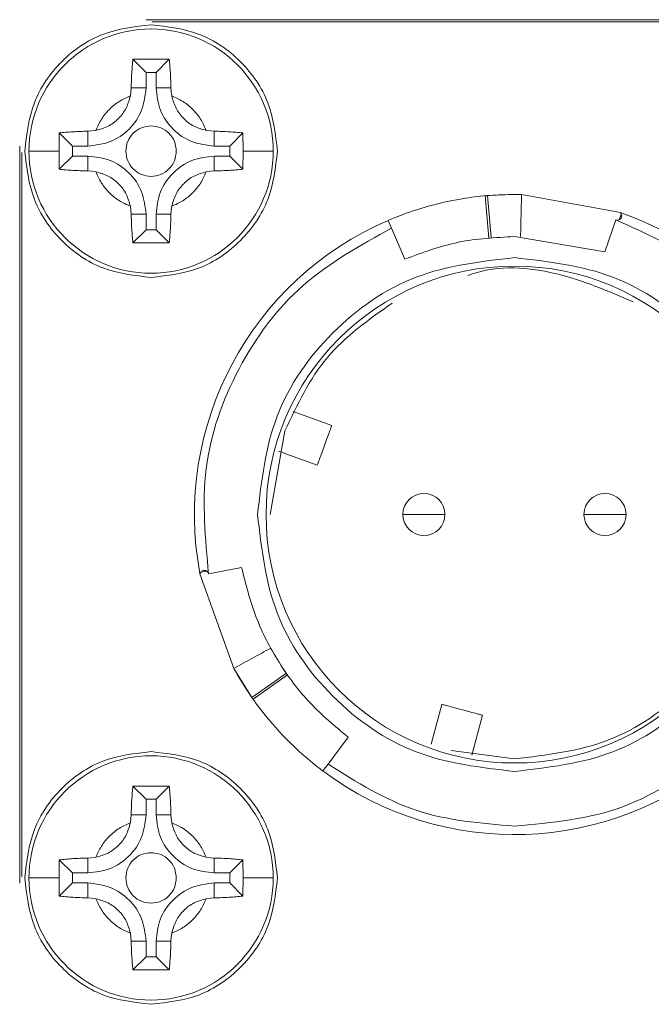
# Model space of a CAD drawing. Header units: millimetres. Extents: x 51337 to 61814, y -21781 to -12277.
# Tile 85 of 256: x 52829 to 52844, y -14607 to -14584. Entities that reach past the tile are written whole.
import ezdxf

# ---------------------------------------------------------------- set-up
doc = ezdxf.new("R2010")
doc.units = ezdxf.units.MM
doc.header["$LTSCALE"] = 0.3175
doc.layers.add('1轮廓实线层', color=7, linetype='Continuous', lineweight=18)
doc.layers.add('粗实线', color=7, linetype='Continuous', lineweight=18)

msp = doc.modelspace()

# ---------------------------------------------------------------- linework, layer by layer
at = {"layer": '1轮廓实线层', "ltscale": 30}
for centre, radius, start, end in [((52831.90392, -14586.82784), 2.9, 0, 180), ((52831.90392, -14586.82784), 2.9, 180, 0), ((52840.53392, -14595.45784), 7.6, 353.249563, 70.658062), ((52840.53392, -14595.45784), 7.6, 113.249563, 190.658062), ((52838.38392, -14595.45784), 0.5, 0, 180), ((52842.68392, -14595.45784), 0.5, 0, 180), ((52838.38392, -14595.45784), 0.5, 180, 0), ((52842.68392, -14595.45784), 0.5, 180, 0), ((52831.90392, -14604.08784), 2.9, 0, 180), ((52840.53392, -14595.45784), 7.6, 233.249563, 310.658062), ((52831.90392, -14604.08784), 2.9, 180, 0)]:
    msp.add_arc(centre, radius, start, end, dxfattribs=at)
at = {"layer": '粗实线', "ltscale": 30}
for p, q in [((52831.78392, -14583.70784), (52849.28392, -14583.70784)), ((52831.93392, -14583.75779), (52849.13392, -14583.75779)), ((52832.33443, -14584.64733), (52831.47341, -14584.64733)), ((52831.47341, -14584.64733), (52831.78494, -14584.95883)), ((52832.0229, -14584.95883), (52832.33443, -14584.64733)), ((52831.78494, -14584.95883), (52831.78494, -14585.32778)), ((52832.0229, -14584.95883), (52831.78494, -14584.95883)), ((52832.0229, -14585.32778), (52832.0229, -14584.95883)), ((52831.43155, -14585.32778), (52831.4265, -14585.41564)), ((52831.43155, -14585.32778), (52831.78494, -14585.32778)), ((52832.0229, -14585.32778), (52832.37629, -14585.32778)), ((52832.38133, -14585.41564), (52832.37629, -14585.32778)), ((52831.4265, -14585.41564), (52831.41217, -14585.51708)), ((52832.39566, -14585.51708), (52832.38133, -14585.41564)), ((52830.59316, -14586.33605), (52830.49216, -14586.35036)), ((52833.31567, -14586.35036), (52833.21467, -14586.33605)), ((52829.72341, -14586.39732), (52829.71912, -14586.82779)), ((52829.7234, -14586.39732), (52830.03494, -14586.70882)), ((52830.49216, -14586.35036), (52830.40386, -14586.35548)), ((52830.40386, -14586.35548), (52830.40392, -14586.70882)), ((52833.40398, -14586.35548), (52833.31567, -14586.35036)), ((52833.40392, -14586.70882), (52833.40398, -14586.35548)), ((52833.7729, -14586.70882), (52834.08443, -14586.39732)), ((52834.08871, -14586.82779), (52834.08443, -14586.39732)), ((52828.78392, -14604.20779), (52828.78392, -14586.70786)), ((52830.40392, -14586.70882), (52830.03494, -14586.70882)), ((52830.03494, -14586.94676), (52830.03494, -14586.70882)), ((52833.7729, -14586.70882), (52833.40392, -14586.70882)), ((52833.7729, -14586.70882), (52833.7729, -14586.94676)), ((52828.83392, -14604.05782), (52828.83392, -14586.85783)), ((52829.71912, -14586.82779), (52829.72341, -14587.25837)), ((52829.72341, -14587.25837), (52830.03494, -14586.94676)), ((52830.40392, -14586.94676), (52830.03494, -14586.94676)), ((52830.40392, -14586.94676), (52830.40386, -14587.30022)), ((52833.40398, -14587.30022), (52833.40392, -14586.94676)), ((52833.7729, -14586.94676), (52833.40392, -14586.94676)), ((52833.7729, -14586.94676), (52834.08443, -14587.25837)), ((52834.08443, -14587.25837), (52834.08871, -14586.82779)), ((52830.40386, -14587.30022), (52830.49216, -14587.30534)), ((52830.49216, -14587.30534), (52830.59316, -14587.31953)), ((52833.21467, -14587.31953), (52833.31567, -14587.30534)), ((52833.31567, -14587.30534), (52833.40398, -14587.30022)), ((52839.83583, -14587.88398), (52839.92909, -14588.89166)), ((52840.53395, -14587.85788), (52839.8925, -14587.88494)), ((52839.8925, -14587.88494), (52839.97689, -14588.88141)), ((52840.53395, -14587.85788), (52840.7022, -14587.85966)), ((52840.7022, -14587.85966), (52843.05108, -14588.28679)), ((52831.41217, -14588.13861), (52831.4265, -14588.23994)), ((52832.38133, -14588.23994), (52832.39566, -14588.13861)), ((52831.4265, -14588.23994), (52831.43155, -14588.32792)), ((52831.43155, -14588.32792), (52831.78494, -14588.3278)), ((52831.78494, -14588.69687), (52831.78494, -14588.3278)), ((52832.0229, -14588.3278), (52832.37629, -14588.32792)), ((52832.0229, -14588.3278), (52832.0229, -14588.69687)), ((52832.37629, -14588.32792), (52832.38133, -14588.23994)), ((52843.02361, -14588.45666), (52843.07055, -14588.3247)), ((52843.05108, -14588.28679), (52843.07055, -14588.3247)), ((52837.61286, -14588.65872), (52837.53392, -14588.47502)), ((52837.92865, -14589.39377), (52837.61286, -14588.65872)), ((52842.9445, -14588.46143), (52842.6839, -14589.21782)), ((52831.4734, -14589.00837), (52831.78494, -14588.69687)), ((52832.0229, -14588.69687), (52831.78494, -14588.69687)), ((52832.0229, -14588.69687), (52832.33443, -14589.00837)), ((52842.6839, -14589.21782), (52840.53392, -14588.8578)), ((52831.47341, -14589.00837), (52832.33443, -14589.00837)), ((52836.1944, -14593.34627), (52835.275, -14593.01165)), ((52835.0837, -14593.47406), (52834.73392, -14595.45783)), ((52834.93298, -14593.95138), (52835.85238, -14594.286)), ((52833.06503, -14596.86342), (52833.08815, -14596.82754)), ((52833.22593, -14596.80227), (52833.08815, -14596.82754)), ((52833.2696, -14596.86843), (52834.05493, -14596.71584)), ((52833.86959, -14599.11111), (52833.06503, -14596.86342)), ((52834.29632, -14599.79979), (52833.86959, -14599.11111)), ((52834.29632, -14599.79979), (52835.11706, -14599.22842)), ((52834.32867, -14599.84592), (52835.14493, -14599.26823)), ((52838.80862, -14599.96489), (52838.55539, -14600.90998)), ((52839.52132, -14601.16879), (52839.77455, -14600.22369)), ((52836.58493, -14600.74607), (52836.10627, -14601.38706)), ((52840.53392, -14601.25784), (52839.03277, -14601.06019)), ((52836.10627, -14601.38706), (52835.9866, -14601.54728)), ((52832.33443, -14601.90729), (52831.47341, -14601.90729)), ((52831.47341, -14601.90729), (52831.78494, -14602.2189)), ((52832.0229, -14602.2189), (52832.33443, -14601.90729)), ((52831.78494, -14602.2189), (52831.78494, -14602.58785)), ((52832.0229, -14602.2189), (52831.78494, -14602.2189)), ((52832.0229, -14602.58785), (52832.0229, -14602.2189)), ((52831.4265, -14602.67571), (52831.41217, -14602.77704)), ((52831.43155, -14602.58773), (52831.4265, -14602.67571)), ((52831.43155, -14602.58773), (52831.78494, -14602.58785)), ((52832.0229, -14602.58785), (52832.37629, -14602.58773)), ((52832.38133, -14602.67571), (52832.37629, -14602.58773)), ((52832.39566, -14602.77704), (52832.38133, -14602.67571)), ((52830.49216, -14603.61043), (52830.40386, -14603.61544)), ((52830.40386, -14603.61544), (52830.40392, -14603.96889)), ((52830.59316, -14603.59613), (52830.49216, -14603.61043)), ((52833.31567, -14603.61043), (52833.21467, -14603.59613)), ((52833.40398, -14603.61544), (52833.31567, -14603.61043)), ((52833.40392, -14603.96889), (52833.40398, -14603.61544)), ((52829.72341, -14603.65728), (52829.71912, -14604.08786)), ((52829.7234, -14603.65728), (52830.03494, -14603.96889)), ((52833.7729, -14603.96889), (52834.08443, -14603.65728)), ((52834.08871, -14604.08786), (52834.08443, -14603.65728)), ((52829.71912, -14604.08786), (52829.72341, -14604.51833)), ((52830.40392, -14603.96889), (52830.03494, -14603.96889)), ((52830.03494, -14604.20683), (52830.03494, -14603.96889)), ((52833.7729, -14603.96889), (52833.40392, -14603.96889)), ((52833.7729, -14603.96889), (52833.7729, -14604.20683)), ((52834.08443, -14604.51833), (52834.08871, -14604.08786)), ((52829.72341, -14604.51833), (52830.03494, -14604.20683)), ((52830.40392, -14604.20683), (52830.03494, -14604.20683)), ((52830.40392, -14604.20683), (52830.40386, -14604.56017)), ((52833.40398, -14604.56017), (52833.40392, -14604.20683)), ((52833.7729, -14604.20683), (52833.40392, -14604.20683)), ((52833.7729, -14604.20683), (52834.08443, -14604.51833)), ((52830.40386, -14604.56017), (52830.49216, -14604.5653)), ((52830.49216, -14604.5653), (52830.59316, -14604.5796)), ((52833.21467, -14604.5796), (52833.31567, -14604.5653)), ((52833.31567, -14604.5653), (52833.40398, -14604.56017)), ((52831.41217, -14605.39857), (52831.4265, -14605.50002)), ((52831.4265, -14605.50002), (52831.43155, -14605.58787)), ((52832.37629, -14605.58787), (52832.38133, -14605.50002)), ((52832.38133, -14605.50002), (52832.39566, -14605.39857)), ((52831.43155, -14605.58787), (52831.78494, -14605.58787)), ((52831.78494, -14605.95683), (52831.78494, -14605.58787)), ((52832.0229, -14605.58787), (52832.37629, -14605.58787)), ((52832.0229, -14605.58787), (52832.0229, -14605.95683)), ((52831.4734, -14606.26832), (52831.78494, -14605.95683)), ((52832.0229, -14605.95683), (52831.78494, -14605.95683)), ((52832.0229, -14605.95683), (52832.33443, -14606.26832)), ((52831.47341, -14606.26832), (52832.33443, -14606.26832))]:
    msp.add_line(p, q, dxfattribs=at)
msp.add_circle((52840.53392, -14595.45784), 5.9, dxfattribs=at)
for points, knots in [([(52828.90392, -14586.82779), (52828.94902, -14586.4347), (52829.03923, -14585.64849), (52829.73291, -14584.65682), (52830.72459, -14583.96309), (52831.51081, -14583.87295), (52831.90392, -14583.82789)], [0, 0, 0, 0, 41273.84684263, 82552.09648607, 123827.54129503, 165103.11752615, 165103.11752615, 165103.11752615, 165103.11752615]), ([(52831.90392, -14583.82789), (52832.29703, -14583.87295), (52833.08325, -14583.96309), (52834.07492, -14584.65682), (52834.7686, -14585.64849), (52834.85881, -14586.4347), (52834.90392, -14586.82779)], [0, 0, 0, 0, 41283.81277331, 82567.49409824, 123853.98081736, 165136.06385708, 165136.06385708, 165136.06385708, 165136.06385708]), ([(52831.4734, -14584.64733), (52831.463, -14584.75339), (52831.44212, -14584.96624), (52831.43508, -14585.20698), (52831.43155, -14585.32778)], [0, 0, 0, 0, 46405.70240939, 93138.18238251, 93138.18238251, 93138.18238251, 93138.18238251]), ([(52832.37629, -14585.32778), (52832.37275, -14585.20698), (52832.36572, -14584.96624), (52832.34483, -14584.75339), (52832.33443, -14584.64733)], [0, 0, 0, 0, 46735.14421622, 93143.49223896, 93143.49223896, 93143.49223896, 93143.49223896]), ([(52830.40392, -14586.70882), (52830.58488, -14586.68805), (52830.9468, -14586.64651), (52831.40329, -14586.3272), (52831.72268, -14585.87072), (52831.76418, -14585.50877), (52831.78494, -14585.32778)], [0, 0, 0, 0, 41279.76633116, 82557.95411492, 123834.60275006, 165120.24850825, 165120.24850825, 165120.24850825, 165120.24850825]), ([(52832.0229, -14585.32778), (52832.04365, -14585.50877), (52832.08515, -14585.87072), (52832.40454, -14586.3272), (52832.86103, -14586.64651), (52833.22295, -14586.68805), (52833.40392, -14586.70882)], [0, 0, 0, 0, 41288.13030019, 82567.26293589, 123847.93481284, 165130.18533218, 165130.18533218, 165130.18533218, 165130.18533218]), ([(52831.41215, -14585.51708), (52831.32106, -14585.55761), (52831.13876, -14585.63872), (52830.90772, -14585.8314), (52830.71471, -14586.06241), (52830.63369, -14586.24479), (52830.59315, -14586.33605)], [0, 0, 0, 0, 41246.07791316, 82556.66219865, 123805.89702555, 165120.27913078, 165120.27913078, 165120.27913078, 165120.27913078]), ([(52831.41217, -14585.51708), (52831.38447, -14585.61632), (52831.32906, -14585.8148), (52831.139, -14586.06295), (52830.89087, -14586.25305), (52830.69239, -14586.30838), (52830.59316, -14586.33605)], [0, 0, 0, 0, 41279.61081287, 82566.20742268, 123844.40837572, 165121.42736724, 165121.42736724, 165121.42736724, 165121.42736724]), ([(52833.21467, -14586.33605), (52833.11544, -14586.30838), (52832.91696, -14586.25304), (52832.66883, -14586.06295), (52832.47877, -14585.8148), (52832.42336, -14585.61632), (52832.39566, -14585.51708)], [0, 0, 0, 0, 41280.7042682, 82562.82750254, 123853.34719142, 165136.88041956, 165136.88041956, 165136.88041956, 165136.88041956]), ([(52833.21468, -14586.33605), (52833.17418, -14586.24496), (52833.09311, -14586.06262), (52832.90032, -14585.83167), (52832.66937, -14585.63857), (52832.48697, -14585.5576), (52832.39569, -14585.51708)], [0, 0, 0, 0, 41246.94606116, 82568.6229239, 123816.1144092, 165138.52740196, 165138.52740196, 165138.52740196, 165138.52740196]), ([(52831.30392, -14586.82779), (52831.31294, -14586.74917), (52831.33098, -14586.59193), (52831.46972, -14586.3936), (52831.66805, -14586.25485), (52831.82529, -14586.23682), (52831.90392, -14586.22781)], [0, 0, 0, 0, 41279.31912614, 82563.16393521, 123844.09405621, 165125.15561684, 165125.15561684, 165125.15561684, 165125.15561684]), ([(52831.90392, -14586.22781), (52831.98254, -14586.23682), (52832.13978, -14586.25485), (52832.33812, -14586.3936), (52832.47685, -14586.59193), (52832.49489, -14586.74917), (52832.50392, -14586.82779)], [0, 0, 0, 0, 41282.75459388, 82565.37774274, 123850.73322401, 165131.74531193, 165131.74531193, 165131.74531193, 165131.74531193]), ([(52830.40386, -14586.35548), (52830.28306, -14586.35901), (52830.0423, -14586.36603), (52829.82945, -14586.38692), (52829.7234, -14586.39732)], [0, 0, 0, 0, 46730.12108139, 93130.74287037, 93130.74287037, 93130.74287037, 93130.74287037]), ([(52834.08443, -14586.39732), (52833.97838, -14586.38692), (52833.76553, -14586.36603), (52833.52478, -14586.35901), (52833.40398, -14586.35548)], [0, 0, 0, 0, 46410.15323495, 93149.87344683, 93149.87344683, 93149.87344683, 93149.87344683]), ([(52831.90392, -14589.82781), (52831.5108, -14589.78275), (52830.72454, -14589.69264), (52829.73299, -14588.99875), (52829.03918, -14588.00716), (52828.949, -14587.22092), (52828.90392, -14586.82779)], [0, 0, 0, 0, 41275.08179519, 82552.36760882, 123826.62764307, 165104.10285104, 165104.10285104, 165104.10285104, 165104.10285104]), ([(52829.71923, -14586.82779), (52829.60001, -14586.82779), (52829.36265, -14586.82779), (52829.07632, -14586.82779), (52829.03085, -14586.82779), (52829.00392, -14586.82779)], [0, 0, 0, 0, 38386.67499292, 76427.99282331, 131684.55079527, 131684.55079527, 131684.55079527, 131684.55079527]), ([(52830.40392, -14586.94676), (52830.58489, -14586.96752), (52830.94684, -14587.00904), (52831.40326, -14587.32851), (52831.72267, -14587.78494), (52831.76418, -14588.14684), (52831.78494, -14588.3278)], [0, 0, 0, 0, 41280.23092516, 82563.95728481, 123841.07047887, 165118.22396463, 165118.22396463, 165118.22396463, 165118.22396463]), ([(52831.90392, -14587.42789), (52831.82529, -14587.41883), (52831.66806, -14587.40071), (52831.46976, -14587.262), (52831.33093, -14587.06371), (52831.31292, -14586.90645), (52831.30392, -14586.82779)], [0, 0, 0, 0, 41283.40440401, 82562.57275321, 123827.17954237, 165125.35314408, 165125.35314408, 165125.35314408, 165125.35314408]), ([(52832.50392, -14586.82779), (52832.49491, -14586.90645), (52832.4769, -14587.06371), (52832.33807, -14587.262), (52832.13977, -14587.40071), (52831.98254, -14587.41883), (52831.90392, -14587.42789)], [0, 0, 0, 0, 41299.86733291, 82565.98393193, 123846.84523288, 165131.94276237, 165131.94276237, 165131.94276237, 165131.94276237]), ([(52834.90392, -14586.82779), (52834.85883, -14587.22092), (52834.76866, -14588.00716), (52834.07484, -14588.99875), (52833.08329, -14589.69264), (52832.29703, -14589.78275), (52831.90392, -14589.82781)], [0, 0, 0, 0, 41285.71324604, 82568.21067669, 123853.7344906, 165137.05384619, 165137.05384619, 165137.05384619, 165137.05384619]), ([(52832.0229, -14588.3278), (52832.04365, -14588.14684), (52832.08517, -14587.78494), (52832.40458, -14587.32851), (52832.86099, -14587.00904), (52833.22295, -14586.96752), (52833.40392, -14586.94676)], [0, 0, 0, 0, 41280.20052856, 82560.36076243, 123847.13465007, 165130.41284521, 165130.41284521, 165130.41284521, 165130.41284521]), ([(52834.80392, -14586.82779), (52834.79319, -14586.82779), (52834.77092, -14586.82779), (52834.56447, -14586.82779), (52834.27028, -14586.82779), (52834.08861, -14586.82779)], [0, 0, 0, 0, 34564.05543389, 71726.15868368, 131724.83853634, 131724.83853634, 131724.83853634, 131724.83853634]), ([(52829.7234, -14587.25837), (52829.82945, -14587.26878), (52830.0423, -14587.28966), (52830.28305, -14587.29669), (52830.40386, -14587.30022)], [0, 0, 0, 0, 46399.41612169, 93130.11933885, 93130.11933885, 93130.11933885, 93130.11933885]), ([(52833.40398, -14587.30022), (52833.52478, -14587.29669), (52833.76553, -14587.28966), (52833.97838, -14587.26878), (52834.08443, -14587.25837)], [0, 0, 0, 0, 46740.24297311, 93149.13122073, 93149.13122073, 93149.13122073, 93149.13122073]), ([(52830.59315, -14587.31965), (52830.63365, -14587.41073), (52830.71472, -14587.59308), (52830.90751, -14587.82402), (52831.13846, -14588.01713), (52831.32086, -14588.09809), (52831.41215, -14588.13861)], [0, 0, 0, 0, 41241.67715401, 82558.07556345, 123800.29807192, 165117.43251734, 165117.43251734, 165117.43251734, 165117.43251734]), ([(52830.59316, -14587.31953), (52830.69239, -14587.34724), (52830.89085, -14587.40267), (52831.139, -14587.59274), (52831.32906, -14587.8409), (52831.38447, -14588.03938), (52831.41217, -14588.13861)], [0, 0, 0, 0, 41280.3551077, 82556.60752935, 123841.25521146, 165118.91742638, 165118.91742638, 165118.91742638, 165118.91742638]), ([(52832.39566, -14588.13861), (52832.42336, -14588.03938), (52832.47877, -14587.8409), (52832.66883, -14587.59274), (52832.91698, -14587.40267), (52833.11544, -14587.34724), (52833.21467, -14587.31953)], [0, 0, 0, 0, 41281.58475856, 82570.15564812, 123850.33047944, 165134.37153586, 165134.37153586, 165134.37153586, 165134.37153586]), ([(52832.39569, -14588.13861), (52832.48677, -14588.09809), (52832.66907, -14588.01698), (52832.90011, -14587.8243), (52833.09313, -14587.59329), (52833.17414, -14587.41091), (52833.21468, -14587.31965)], [0, 0, 0, 0, 41249.71404431, 82564.37194811, 123817.31160992, 165135.68250264, 165135.68250264, 165135.68250264, 165135.68250264]), ([(52837.53392, -14588.47502), (52837.54514, -14588.47013), (52837.56775, -14588.46028), (52837.80783, -14588.36067), (52838.35618, -14588.15882), (52839.184, -14587.96335), (52839.93939, -14587.87154), (52840.33629, -14587.86242), (52840.53392, -14587.85788)], [0, 0, 0, 0, 29512.75132174, 59422.58840125, 118598.369435, 177771.30418326, 207607.55046333, 237196.86718415, 237196.86718415, 237196.86718415, 237196.86718415]), ([(52839.83782, -14587.88982), (52839.8369, -14587.88991), (52839.83094, -14587.89047), (52839.83688, -14587.88982), (52839.85415, -14587.88821), (52839.87978, -14587.88602), (52839.8925, -14587.88494)], [0, 0, 0, 0, 9428.58218355, 61011.70100256, 113532.78681489, 165202.13248364, 165202.13248364, 165202.13248364, 165202.13248364]), ([(52840.7022, -14587.85966), (52840.69801, -14588.02858), (52840.68974, -14588.36183), (52840.68323, -14588.69512), (52840.68002, -14588.85947)], [0, 0, 0, 0, 47232.44802731, 93183.54992694, 93183.54992694, 93183.54992694, 93183.54992694]), ([(52831.43155, -14588.32792), (52831.43508, -14588.44871), (52831.44212, -14588.68946), (52831.463, -14588.90231), (52831.4734, -14589.00837)], [0, 0, 0, 0, 46731.57662193, 93136.38199683, 93136.38199683, 93136.38199683, 93136.38199683]), ([(52832.33443, -14589.00837), (52832.34483, -14588.90231), (52832.36572, -14588.68946), (52832.37275, -14588.44871), (52832.37629, -14588.32792)], [0, 0, 0, 0, 46407.49713132, 93141.81216439, 93141.81216439, 93141.81216439, 93141.81216439]), ([(52843.07055, -14588.3247), (52843.07467, -14588.33507), (52843.08314, -14588.35639), (52843.08088, -14588.38692), (52843.07149, -14588.41438), (52843.05462, -14588.43753), (52843.03107, -14588.45569), (52843.00221, -14588.46561), (52842.97237, -14588.46868), (52842.95352, -14588.46378), (52842.9445, -14588.46143)], [0, 0, 0, 0, 43046.12486136, 88447.69411551, 129907.96025972, 169983.27142984, 210895.08152776, 249283.34076362, 280607.06732961, 309297.08691593, 309297.08691593, 309297.08691593, 309297.08691593]), ([(52833.2696, -14596.86843), (52833.19099, -14596.03055), (52833.03377, -14594.35483), (52833.88034, -14591.93775), (52835.40224, -14589.87798), (52836.87599, -14589.06514), (52837.61286, -14588.65872)], [0, 0, 0, 0, 41282.99696845, 82564.09006676, 123845.34189391, 165126.76703163, 165126.76703163, 165126.76703163, 165126.76703163]), ([(52842.9445, -14588.46143), (52843.64511, -14588.77543), (52845.04634, -14589.40342), (52846.64456, -14591.10007), (52847.72803, -14593.1638), (52847.86529, -14594.69314), (52847.93392, -14595.45783)], [0, 0, 0, 0, 41307.77079517, 82616.42089648, 123922.48873485, 165230.65162724, 165230.65162724, 165230.65162724, 165230.65162724]), ([(52840.53392, -14588.8578), (52840.08607, -14588.88085), (52839.19038, -14588.92694), (52838.34923, -14589.23816), (52837.92865, -14589.39377)], [0, 0, 0, 0, 46587.39964565, 93174.22499078, 93174.22499078, 93174.22499078, 93174.22499078]), ([(52834.43392, -14595.45783), (52834.52561, -14594.65851), (52834.709, -14593.05986), (52836.1196, -14591.04352), (52838.13595, -14589.63296), (52839.73459, -14589.44958), (52840.53392, -14589.35789)], [0, 0, 0, 0, 41286.46218581, 82573.30040652, 123859.54662169, 165146.18020847, 165146.18020847, 165146.18020847, 165146.18020847]), ([(52840.53392, -14589.35789), (52841.33324, -14589.44958), (52842.93188, -14589.63296), (52844.94824, -14591.04352), (52846.35883, -14593.05986), (52846.54222, -14594.65851), (52846.63392, -14595.45783)], [0, 0, 0, 0, 41303.376924, 82606.39560866, 123909.98412197, 165213.20542673, 165213.20542673, 165213.20542673, 165213.20542673]), ([(52843.35277, -14590.40538), (52842.76477, -14590.1534), (52841.56244, -14589.63815), (52840.12213, -14589.52321), (52839.45874, -14589.77036), (52839.42485, -14589.78299)], [0, 0, 0, 0, 62711.69893882, 128231.52529037, 131758.69322341, 131758.69322341, 131758.69322341, 131758.69322341]), ([(52837.62892, -14590.43912), (52837.07179, -14590.83201), (52835.95574, -14591.61907), (52835.37469, -14592.85507), (52835.0837, -14593.47406)], [0, 0, 0, 0, 46502.07117335, 93154.40200716, 93154.40200716, 93154.40200716, 93154.40200716]), ([(52836.1944, -14593.34627), (52836.19183, -14593.35333), (52836.18668, -14593.36744), (52836.14716, -14593.47619), (52836.09059, -14593.63143), (52836.02342, -14593.81617), (52835.95617, -14594.00087), (52835.89962, -14594.15608), (52835.8601, -14594.26483), (52835.85495, -14594.27894), (52835.85238, -14594.286)], [0, 0, 0, 0, 38646.15391579, 77299.63377645, 115933.20643007, 154594.03062704, 193232.96689554, 231866.53954915, 270520.01940982, 309166.17332561, 309166.17332561, 309166.17332561, 309166.17332561]), ([(52840.53392, -14601.55788), (52839.73459, -14601.46615), (52838.13597, -14601.28267), (52836.1196, -14599.87214), (52834.709, -14597.85579), (52834.52561, -14596.25715), (52834.43392, -14595.45783)], [0, 0, 0, 0, 41287.45597359, 82574.12110749, 123861.37825294, 165148.25935967, 165148.25935967, 165148.25935967, 165148.25935967]), ([(52837.88392, -14595.45783), (52837.89522, -14595.45783), (52837.91758, -14595.45783), (52838.06882, -14595.45783), (52838.23295, -14595.45783), (52838.3361, -14595.45783), (52838.38392, -14595.45783)], [0, 0, 0, 0, 50495.48845708, 99904.25465211, 134921.06746934, 165178.73585702, 165178.73585702, 165178.73585702, 165178.73585702]), ([(52838.38392, -14595.45783), (52838.42393, -14595.45783), (52838.50947, -14595.45783), (52838.63727, -14595.45783), (52838.76286, -14595.45783), (52838.86318, -14595.45783), (52838.87701, -14595.45783), (52838.88392, -14595.45783)], [0, 0, 0, 0, 31218.86709969, 66747.15668979, 105962.39243899, 154904.80049591, 203761.62483091, 203761.62483091, 203761.62483091, 203761.62483091]), ([(52846.63392, -14595.45783), (52846.54222, -14596.25715), (52846.35883, -14597.85579), (52844.94824, -14599.87214), (52842.93187, -14601.28267), (52841.33324, -14601.46615), (52840.53392, -14601.55788)], [0, 0, 0, 0, 41303.64511809, 82607.65744849, 123911.0999444, 165215.30431145, 165215.30431145, 165215.30431145, 165215.30431145]), ([(52840.53392, -14601.25784), (52841.29392, -14601.17062), (52842.81392, -14600.9962), (52844.73117, -14599.6551), (52846.07235, -14597.73787), (52846.24673, -14596.21783), (52846.33392, -14595.45783)], [0, 0, 0, 0, 41302.86989308, 82604.53910431, 123908.19864861, 165210.77949103, 165210.77949103, 165210.77949103, 165210.77949103]), ([(52842.18392, -14595.45783), (52842.19522, -14595.45783), (52842.21758, -14595.45783), (52842.36882, -14595.45783), (52842.53295, -14595.45783), (52842.6361, -14595.45783), (52842.68392, -14595.45783)], [0, 0, 0, 0, 50507.40831822, 99927.70819729, 134952.96449347, 165217.97077771, 165217.97077771, 165217.97077771, 165217.97077771]), ([(52842.68392, -14595.45783), (52842.72393, -14595.45783), (52842.80947, -14595.45783), (52842.93727, -14595.45783), (52843.06286, -14595.45783), (52843.16318, -14595.45783), (52843.17701, -14595.45783), (52843.18392, -14595.45783)], [0, 0, 0, 0, 31226.14438121, 66762.76436246, 105987.44414372, 154941.63878465, 203810.27460632, 203810.27460632, 203810.27460632, 203810.27460632]), ([(52833.08815, -14596.82754), (52833.09506, -14596.81881), (52833.10928, -14596.80085), (52833.13689, -14596.78763), (52833.16532, -14596.78186), (52833.19378, -14596.78512), (52833.22138, -14596.79621), (52833.2443, -14596.81642), (52833.26185, -14596.84071), (52833.26709, -14596.85947), (52833.2696, -14596.86843)], [0, 0, 0, 0, 42972.5958572, 88372.06699375, 129792.32841948, 169864.80478235, 210753.91791458, 249157.45070754, 280459.45701392, 309115.40694646, 309115.40694646, 309115.40694646, 309115.40694646]), ([(52834.05493, -14596.71584), (52834.15338, -14597.11015), (52834.35029, -14597.89876), (52834.91652, -14598.98426), (52835.64804, -14599.96596), (52836.27263, -14600.48603), (52836.58493, -14600.74607)], [0, 0, 0, 0, 41285.8195377, 82570.18833888, 123851.46741231, 165134.92567987, 165134.92567987, 165134.92567987, 165134.92567987]), ([(52833.8696, -14599.11111), (52834.01796, -14599.03031), (52834.31069, -14598.87087), (52834.60256, -14598.70986), (52834.7465, -14598.63046)], [0, 0, 0, 0, 47210.41920324, 93146.42653724, 93146.42653724, 93146.42653724, 93146.42653724]), ([(52835.04764, -14599.12673), (52835.05731, -14599.14114), (52835.07683, -14599.17018), (52835.10341, -14599.20879), (52835.12524, -14599.24031), (52835.14015, -14599.26152), (52835.1474, -14599.27161), (52835.14575, -14599.26933), (52835.13651, -14599.25629), (52835.12347, -14599.23761), (52835.11705, -14599.22842)], [0, 0, 0, 0, 35857.55527739, 72296.61446302, 109893.71525515, 149076.9430124, 189650.58166779, 229841.31198811, 270107.55250024, 309144.53316231, 309144.53316231, 309144.53316231, 309144.53316231]), ([(52835.9866, -14601.54728), (52835.97676, -14601.54004), (52835.95693, -14601.52548), (52835.75067, -14601.36719), (52835.3016, -14600.99338), (52834.71854, -14600.37409), (52834.26126, -14599.76587), (52834.05488, -14599.42672), (52833.95212, -14599.25786)], [0, 0, 0, 0, 29505.95631796, 59409.63353008, 118572.71912296, 177731.18885311, 207562.28916146, 237143.73129666, 237143.73129666, 237143.73129666, 237143.73129666]), ([(52834.32784, -14599.84473), (52834.32837, -14599.84546), (52834.33183, -14599.85021), (52834.32838, -14599.84547), (52834.31836, -14599.8313), (52834.30362, -14599.81023), (52834.29632, -14599.79979)], [0, 0, 0, 0, 9416.32455164, 60989.28200919, 113493.65031439, 165141.95905865, 165141.95905865, 165141.95905865, 165141.95905865]), ([(52838.80862, -14599.96489), (52838.81588, -14599.9668), (52838.83041, -14599.9706), (52838.94208, -14600.00069), (52839.10172, -14600.04342), (52839.2916, -14600.0942), (52839.48143, -14600.1452), (52839.64109, -14600.18793), (52839.75277, -14600.21779), (52839.76729, -14600.22173), (52839.77455, -14600.22369)], [0, 0, 0, 0, 38650.88532219, 77304.29383007, 115954.78678202, 154602.9721483, 193257.15370191, 231907.64665386, 270557.75566431, 309209.86632493, 309209.86632493, 309209.86632493, 309209.86632493]), ([(52845.38747, -14601.04385), (52844.66052, -14601.5655), (52843.20661, -14602.60881), (52841.42482, -14602.77485), (52840.53392, -14602.85786)], [0, 0, 0, 0, 46591.77281747, 93184.45833357, 93184.45833357, 93184.45833357, 93184.45833357]), ([(52828.90392, -14604.08786), (52828.94901, -14603.69473), (52829.03918, -14602.9085), (52829.73296, -14601.91688), (52830.7246, -14601.22319), (52831.51081, -14601.13296), (52831.90392, -14601.08784)], [0, 0, 0, 0, 41274.03566775, 82544.85642969, 123816.36747446, 165088.82987727, 165088.82987727, 165088.82987727, 165088.82987727]), ([(52831.90392, -14601.08784), (52832.29703, -14601.13296), (52833.08324, -14601.22319), (52834.07488, -14601.91688), (52834.76865, -14602.9085), (52834.85883, -14603.69473), (52834.90392, -14604.08786)], [0, 0, 0, 0, 41280.70535705, 82560.45916604, 123839.52255435, 165121.80149054, 165121.80149054, 165121.80149054, 165121.80149054]), ([(52840.53392, -14602.85786), (52839.7365, -14602.79178), (52838.14166, -14602.65961), (52836.78474, -14601.81124), (52836.10627, -14601.38706)], [0, 0, 0, 0, 46580.71758356, 93161.87060223, 93161.87060223, 93161.87060223, 93161.87060223]), ([(52831.4734, -14601.90729), (52831.463, -14602.01334), (52831.44212, -14602.22619), (52831.43508, -14602.46694), (52831.43155, -14602.58773)], [0, 0, 0, 0, 46401.71226121, 93130.17398851, 93130.17398851, 93130.17398851, 93130.17398851]), ([(52832.37629, -14602.58773), (52832.37275, -14602.46694), (52832.36572, -14602.22619), (52832.34483, -14602.01334), (52832.33443, -14601.90729)], [0, 0, 0, 0, 46731.1278181, 93135.48752744, 93135.48752744, 93135.48752744, 93135.48752744]), ([(52830.40392, -14603.96889), (52830.58488, -14603.94812), (52830.9468, -14603.90659), (52831.40334, -14603.58727), (52831.72263, -14603.13073), (52831.76417, -14602.7688), (52831.78494, -14602.58785)], [0, 0, 0, 0, 41276.54217128, 82551.50591846, 123832.52333189, 165105.98833876, 165105.98833876, 165105.98833876, 165105.98833876]), ([(52832.0229, -14602.58785), (52832.04366, -14602.7688), (52832.0852, -14603.13073), (52832.4045, -14603.58727), (52832.86104, -14603.90659), (52833.22295, -14603.94812), (52833.40392, -14603.96889)], [0, 0, 0, 0, 41275.95080369, 82559.45446878, 123836.90410304, 165115.93225646, 165115.93225646, 165115.93225646, 165115.93225646]), ([(52831.41215, -14602.77704), (52831.32106, -14602.81755), (52831.13871, -14602.89865), (52830.90781, -14603.09148), (52830.71463, -14603.32239), (52830.63368, -14603.50481), (52830.59315, -14603.59613)], [0, 0, 0, 0, 41239.43943765, 82553.75238295, 123783.51287388, 165106.00947119, 165106.00947119, 165106.00947119, 165106.00947119]), ([(52831.41217, -14602.77704), (52831.38447, -14602.87627), (52831.32906, -14603.07475), (52831.139, -14603.32291), (52830.89085, -14603.51298), (52830.69239, -14603.56841), (52830.59316, -14603.59613)], [0, 0, 0, 0, 41274.72329612, 82556.43156206, 123829.74516528, 165107.16116244, 165107.16116244, 165107.16116244, 165107.16116244]), ([(52833.21467, -14603.59613), (52833.11544, -14603.56841), (52832.91698, -14603.51298), (52832.66883, -14603.32291), (52832.47877, -14603.07475), (52832.42336, -14602.87627), (52832.39566, -14602.77704)], [0, 0, 0, 0, 41281.1049717, 82558.34399326, 123843.97847594, 165122.62732447, 165122.62732447, 165122.62732447, 165122.62732447]), ([(52833.21468, -14603.59613), (52833.1742, -14603.50499), (52833.09318, -14603.32261), (52832.90028, -14603.09174), (52832.66935, -14602.89865), (52832.48697, -14602.8176), (52832.39569, -14602.77704)], [0, 0, 0, 0, 41255.82334312, 82558.76023013, 123800.3642199, 165124.2732968, 165124.2732968, 165124.2732968, 165124.2732968]), ([(52830.40386, -14603.61544), (52830.28306, -14603.61896), (52830.0423, -14603.62599), (52829.82945, -14603.64687), (52829.7234, -14603.65728)], [0, 0, 0, 0, 46726.10475418, 93122.73853552, 93122.73853552, 93122.73853552, 93122.73853552]), ([(52831.30392, -14604.08786), (52831.31294, -14604.00925), (52831.33098, -14603.852), (52831.46972, -14603.65367), (52831.66805, -14603.51492), (52831.82529, -14603.4969), (52831.90392, -14603.48788)], [0, 0, 0, 0, 41275.75521132, 82556.03571484, 123833.40178193, 165110.8992773, 165110.8992773, 165110.8992773, 165110.8992773]), ([(52831.90392, -14603.48788), (52831.98254, -14603.4969), (52832.13978, -14603.51492), (52832.33812, -14603.65367), (52832.47685, -14603.852), (52832.49489, -14604.00925), (52832.50392, -14604.08786)], [0, 0, 0, 0, 41279.19177496, 82558.25211625, 123840.04455415, 165117.49397355, 165117.49397355, 165117.49397355, 165117.49397355]), ([(52834.08443, -14603.65728), (52833.97838, -14603.64687), (52833.76553, -14603.62599), (52833.52478, -14603.61896), (52833.40398, -14603.61544)], [0, 0, 0, 0, 46406.17294246, 93141.88459708, 93141.88459708, 93141.88459708, 93141.88459708]), ([(52831.90392, -14607.08788), (52831.51081, -14607.04277), (52830.7246, -14606.95254), (52829.73291, -14606.25884), (52829.03923, -14605.26716), (52828.94902, -14604.48095), (52828.90392, -14604.08786)], [0, 0, 0, 0, 41272.87843884, 82544.80551004, 123819.53717668, 165089.86641774, 165089.86641774, 165089.86641774, 165089.86641774]), ([(52829.71923, -14604.08786), (52829.60001, -14604.08786), (52829.36265, -14604.08786), (52829.07632, -14604.08786), (52829.03085, -14604.08786), (52829.00392, -14604.08786)], [0, 0, 0, 0, 38383.89637203, 76422.46058022, 131675.01880418, 131675.01880418, 131675.01880418, 131675.01880418]), ([(52831.90392, -14604.68784), (52831.82529, -14604.67883), (52831.66805, -14604.6608), (52831.46972, -14604.52206), (52831.33098, -14604.32372), (52831.31294, -14604.16648), (52831.30392, -14604.08786)], [0, 0, 0, 0, 41277.54941956, 82554.96741068, 123835.29984189, 165111.1069752, 165111.1069752, 165111.1069752, 165111.1069752]), ([(52832.50392, -14604.08786), (52832.49489, -14604.16648), (52832.47685, -14604.32372), (52832.33812, -14604.52206), (52832.13978, -14604.6608), (52831.98254, -14604.67883), (52831.90392, -14604.68784)], [0, 0, 0, 0, 41277.50139872, 82559.34582142, 123838.45814407, 165117.70190056, 165117.70190056, 165117.70190056, 165117.70190056]), ([(52834.90392, -14604.08786), (52834.85881, -14604.48095), (52834.7686, -14605.26716), (52834.07492, -14606.25884), (52833.08323, -14606.95254), (52832.29702, -14607.04277), (52831.90392, -14607.08788)], [0, 0, 0, 0, 41278.57290058, 82561.54910612, 123841.720156, 165122.84276356, 165122.84276356, 165122.84276356, 165122.84276356]), ([(52834.80392, -14604.08786), (52834.79319, -14604.08786), (52834.77092, -14604.08786), (52834.56447, -14604.08786), (52834.27028, -14604.08786), (52834.08861, -14604.08786)], [0, 0, 0, 0, 34561.56131988, 71720.98298265, 131715.33337958, 131715.33337958, 131715.33337958, 131715.33337958]), ([(52830.40392, -14604.20683), (52830.58488, -14604.2276), (52830.9468, -14604.26914), (52831.40329, -14604.58845), (52831.72268, -14605.04493), (52831.76418, -14605.40688), (52831.78494, -14605.58787)], [0, 0, 0, 0, 41275.69874584, 82549.81909984, 123822.40045687, 165103.9780504, 165103.9780504, 165103.9780504, 165103.9780504]), ([(52832.0229, -14605.58787), (52832.04365, -14605.40688), (52832.08515, -14605.04493), (52832.40454, -14604.58845), (52832.86103, -14604.26914), (52833.22295, -14604.2276), (52833.40392, -14604.20683)], [0, 0, 0, 0, 41284.62775705, 82560.2586129, 123837.42857942, 165116.17705442, 165116.17705442, 165116.17705442, 165116.17705442]), ([(52829.7234, -14604.51833), (52829.82945, -14604.52873), (52830.0423, -14604.54962), (52830.28305, -14604.55665), (52830.40386, -14604.56017)], [0, 0, 0, 0, 46395.43203151, 93122.12271249, 93122.12271249, 93122.12271249, 93122.12271249]), ([(52833.40398, -14604.56017), (52833.52478, -14604.55665), (52833.76553, -14604.54962), (52833.97838, -14604.52873), (52834.08443, -14604.51833)], [0, 0, 0, 0, 46736.2382007, 93141.15006688, 93141.15006688, 93141.15006688, 93141.15006688]), ([(52830.59315, -14604.5796), (52830.63365, -14604.67069), (52830.71472, -14604.85303), (52830.90751, -14605.08398), (52831.13846, -14605.27708), (52831.32086, -14605.35805), (52831.41215, -14605.39857)], [0, 0, 0, 0, 41238.11951084, 82550.95383141, 123789.61864967, 165103.18894273, 165103.18894273, 165103.18894273, 165103.18894273]), ([(52830.59316, -14604.5796), (52830.6924, -14604.60726), (52830.89092, -14604.66259), (52831.13892, -14604.85283), (52831.3291, -14605.10086), (52831.38448, -14605.29933), (52831.41217, -14605.39857)], [0, 0, 0, 0, 41273.67828762, 82558.06710215, 123828.40319227, 165104.67309146, 165104.67309146, 165104.67309146, 165104.67309146]), ([(52832.39566, -14605.39857), (52832.42336, -14605.29933), (52832.47873, -14605.10086), (52832.66891, -14604.85283), (52832.91691, -14604.66259), (52833.11543, -14604.60726), (52833.21467, -14604.5796)], [0, 0, 0, 0, 41280.19596593, 82554.45755839, 123842.7732119, 165120.14044657, 165120.14044657, 165120.14044657, 165120.14044657]), ([(52832.39569, -14605.39857), (52832.48678, -14605.3581), (52832.66914, -14605.27708), (52832.90007, -14605.08424), (52833.09313, -14604.85325), (52833.17414, -14604.67087), (52833.21468, -14604.5796)], [0, 0, 0, 0, 41238.01911071, 82558.75003201, 123807.3901151, 165121.45460955, 165121.45460955, 165121.45460955, 165121.45460955]), ([(52831.43155, -14605.58787), (52831.43508, -14605.70867), (52831.44212, -14605.94941), (52831.463, -14606.16227), (52831.4734, -14606.26832)], [0, 0, 0, 0, 46727.57223467, 93128.40122304, 93128.40122304, 93128.40122304, 93128.40122304]), ([(52832.33443, -14606.26832), (52832.34483, -14606.16227), (52832.36572, -14605.94941), (52832.37275, -14605.70867), (52832.37629, -14605.58787)], [0, 0, 0, 0, 46403.52258557, 93133.83508274, 93133.83508274, 93133.83508274, 93133.83508274])]:
    msp.add_open_spline(points, degree=3, knots=knots, dxfattribs=at)

doc.saveas('drawing.dxf')
